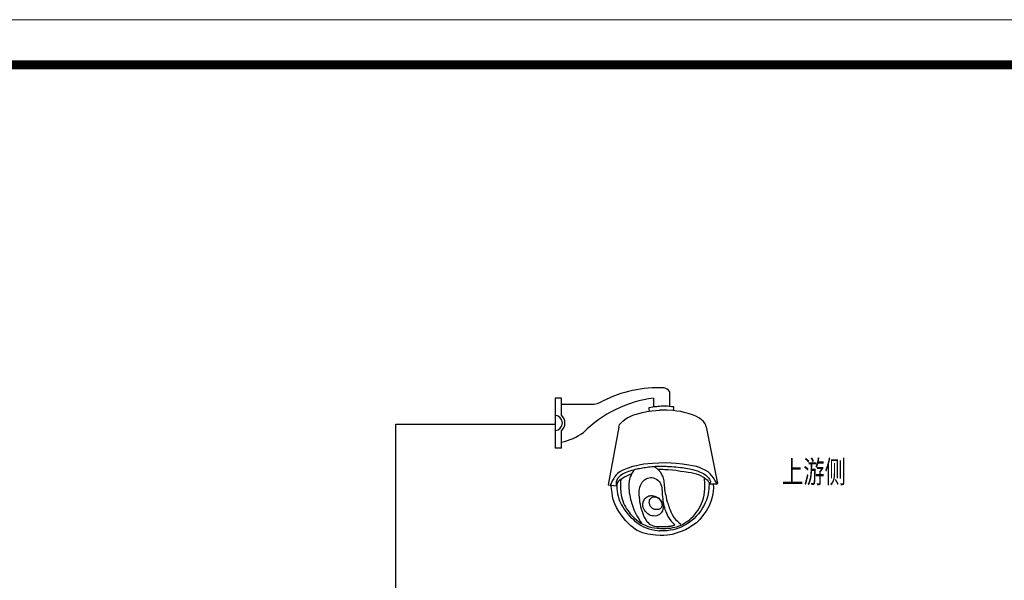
# Model space of a CAD drawing. Header units: millimetres. Extents: x 99955 to 321880, y 78800 to 170196.
# Tile 19 of 26: x 226181 to 237093, y 117666 to 123879. Entities that reach past the tile are written whole.
import ezdxf

# ---------------------------------------------------------------- set-up
doc = ezdxf.new("R2010")
doc.units = ezdxf.units.MM
doc.linetypes.add('CONTINOUS', pattern=[0])
doc.layers.add('DQ', color=3, linetype='Continuous', lineweight=13)
doc.layers.add('付', color=7, linetype='Continuous')
doc.styles.add('宋体', font='txt', dxfattribs={"width": 0.8, "height": 3.5})

# ---------------------------------------------------------------- blocks, each defined once
blk = doc.blocks.new('XTK')
at = {"lineweight": 0}
blk.add_line((26911.62, 39363.99), (27331.62, 39363.99), dxfattribs=at)
at = {"lineweight": 0, "const_width": 1}
blk.add_lwpolyline([(26936.62, 39358.99), (27326.62, 39358.99), (27326.62, 39071.99), (26936.62, 39071.99)], close=True, dxfattribs=at)

msp = doc.modelspace()

# ---------------------------------------------------------------- linework, layer by layer
at = {"color": 0}
for p, q in [((233381.1, 119757.9), (233381.1, 119595.9)), ((232186.4, 119685.7), (232115.6, 119685.7)), ((232115.6, 119685.7), (232115.6, 119131.2)), ((232186.4, 119493.1), (232186.4, 119685.7)), ((232188, 119616.4), (232515, 119616.4)), ((233205.6, 119684.7), (233205.6, 119589.4)), ((232186.4, 119131.2), (232186.4, 119325.2)), ((232186.4, 119131.2), (232115.6, 119131.2))]:
    msp.add_line(p, q, dxfattribs=at)
for p, q in [((233236.6, 119593.3), (233254.5, 119594.9)), ((233254.5, 119594.9), (233272.4, 119596.5)), ((233272.4, 119596.5), (233288.7, 119598.2)), ((233288.7, 119598.2), (233303.9, 119598.2)), ((233303.9, 119598.2), (233334.3, 119598.9)), ((233334.3, 119598.9), (233358.9, 119598.9)), ((233358.9, 119598.9), (233379.3, 119596.2)), ((233379.3, 119596.2), (233402.5, 119593.4)), ((232939.3, 119478.7), (232975.9, 119494.4)), ((232975.9, 119494.4), (233002.9, 119504.9)), ((233002.9, 119504.9), (233041, 119516)), ((233041, 119516), (233081.7, 119525.9)), ((233081.7, 119525.9), (233130.9, 119536.4)), ((233130.9, 119536.4), (233186.8, 119543.6)), ((233155.6, 119581.3), (233176.4, 119585.7)), ((233157, 119563.5), (233155.6, 119581.3)), ((233158.8, 119540), (233157, 119563.5)), ((233157, 119563.5), (233157, 119563.5)), ((233176.4, 119585.7), (233196.4, 119588.4)), ((233186.8, 119543.6), (233232.1, 119548.2)), ((233196.4, 119588.4), (233216.5, 119590.6)), ((233216.5, 119590.6), (233236.6, 119593.3)), ((233232.1, 119548.2), (233272.4, 119551)), ((233313.5, 119551.6), (233272.4, 119551)), ((233351.9, 119551), (233313.5, 119551.6)), ((233419.1, 119546.5), (233351.9, 119551)), ((233402.5, 119593.4), (233427.1, 119590.7)), ((233463.3, 119540.5), (233419.1, 119546.5)), ((233427.1, 119590.7), (233427.1, 119545)), ((233509.4, 119535.1), (233463.3, 119540.5)), ((233546.2, 119527.1), (233509.4, 119535.1)), ((233590.4, 119514.2), (233546.2, 119527.1)), ((233646.4, 119496.5), (233590.4, 119514.2)), ((233682.4, 119480.3), (233646.4, 119496.5)), ((232818.8, 119362.5), (232822.9, 119377.5)), ((232822.9, 119377.5), (232829.1, 119391.1)), ((232829.1, 119391.1), (232849.5, 119416.6)), ((232849.5, 119416.6), (232864.6, 119431.2)), ((232864.6, 119431.2), (232887.6, 119447.9)), ((232887.6, 119447.9), (232913.2, 119465.2)), ((232913.2, 119465.2), (232939.3, 119478.7)), ((233708.4, 119465.6), (233682.4, 119480.3)), ((233732, 119449.7), (233708.4, 119465.6)), ((233760.2, 119424.4), (233732, 119449.7)), ((233776.7, 119400.8), (233760.2, 119424.4)), ((233784.9, 119383.6), (233776.7, 119400.8)), ((233789.8, 119367.1), (233784.9, 119383.6)), ((232818.8, 119362.5), (232701.3, 118724.9)), ((233789.8, 119367.1), (233915.6, 118737)), ((233059.8, 118945.4), (233015.2, 118935.7)), ((233098.7, 118951.3), (233059.8, 118945.4)), ((233143.3, 118955.1), (233098.7, 118951.3)), ((233193.7, 118960.9), (233143.3, 118955.1)), ((233263.6, 118964.8), (233193.7, 118960.9)), ((233335.4, 118966.8), (233263.6, 118964.8)), ((233399.4, 118964.8), (233335.4, 118966.8)), ((233455.7, 118960.9), (233399.4, 118964.8)), ((233525.6, 118953.2), (233455.7, 118960.9)), ((233596.7, 118941.8), (233525.6, 118953.2)), ((233636.2, 118935), (233596.7, 118941.8)), ((232792.7, 118836.4), (232777, 118816)), ((232806.7, 118850.4), (232792.7, 118836.4)), ((232831.1, 118867.3), (232806.7, 118850.4)), ((232859.1, 118882.4), (232831.1, 118867.3)), ((232862.6, 118840.5), (232837.2, 118825)), ((232885.2, 118895), (232859.1, 118882.4)), ((232876.7, 118848.4), (232862.6, 118840.5)), ((232890.7, 118855.9), (232876.7, 118848.4)), ((232924, 118910.5), (232885.2, 118895)), ((232907.8, 118863.4), (232890.7, 118855.9)), ((232926.3, 118871.2), (232907.8, 118863.4)), ((232910.5, 118824.5), (232939.6, 118837.2)), ((232972.5, 118926), (232924, 118910.5)), ((232943, 118876.5), (232926.3, 118871.2)), ((232939.6, 118837.2), (232950, 118842.2)), ((232962.8, 118881.7), (232943, 118876.5)), ((232955.5, 118832.8), (232949.5, 118818.6)), ((232950, 118842.2), (232961.5, 118847.4)), ((232961.1, 118844.5), (232955.5, 118832.8)), ((232966.6, 118855.5), (232961.1, 118844.5)), ((232981.7, 118887.3), (232962.8, 118881.7)), ((232975, 118869), (232966.6, 118855.5)), ((233015.2, 118935.7), (232972.5, 118926)), ((232982.6, 118879.5), (232975, 118869)), ((233002, 118892.5), (232981.7, 118887.3)), ((232990.5, 118887.7), (232982.6, 118879.5)), ((233018.4, 118896.3), (233002, 118892.5)), ((233033, 118899.8), (233018.4, 118896.3)), ((233048.1, 118902.3), (233033, 118899.8)), ((233066.3, 118905.8), (233048.1, 118902.3)), ((233081.8, 118908.5), (233066.3, 118905.8)), ((233099.2, 118911.6), (233081.8, 118908.5)), ((233114.7, 118913.8), (233099.2, 118911.6)), ((233133.4, 118916.1), (233114.7, 118913.8)), ((233149.8, 118918.3), (233133.4, 118916.1)), ((233165.8, 118920), (233149.8, 118918.3)), ((233187.1, 118922.3), (233165.8, 118920)), ((233206.7, 118924), (233187.1, 118922.3)), ((233224, 118925.8), (233206.7, 118924)), ((233213.4, 118924.4), (233218.1, 118922.1)), ((233218.1, 118922.1), (233223.4, 118919)), ((233223.4, 118919), (233228.8, 118915.8)), ((233241.3, 118926.7), (233224, 118925.8)), ((233228.8, 118915.8), (233234.2, 118911.6)), ((233234.2, 118911.6), (233239.4, 118907.8)), ((233239.4, 118907.8), (233245.2, 118902.4)), ((233261.3, 118928), (233241.3, 118926.7)), ((233245.2, 118902.4), (233251.1, 118896.8)), ((233251.1, 118896.8), (233256.9, 118890.9)), ((233265.3, 118893.1), (233256.5, 118893.3)), ((233256.9, 118890.9), (233262.9, 118884.9)), ((233272.4, 118928.4), (233261.3, 118928)), ((233262.9, 118884.9), (233268.4, 118878.9)), ((233278.4, 118893), (233265.3, 118893.1)), ((233268.4, 118878.9), (233273.5, 118872.4)), ((233272.4, 118928.4), (233283.6, 118929.4)), ((233273.5, 118872.4), (233277.9, 118867.3)), ((233277.9, 118867.3), (233282, 118861.3)), ((233294.2, 118893), (233278.4, 118893)), ((233282, 118861.3), (233287.7, 118851.6)), ((233283.6, 118929.4), (233302.7, 118930)), ((233287.7, 118851.6), (233293.6, 118841.6)), ((233293.6, 118841.6), (233298.7, 118832.1)), ((233309.7, 118892.4), (233294.2, 118893)), ((233298.7, 118832.1), (233302.4, 118823.1)), ((233302.7, 118930), (233321.6, 118929.8)), ((233330.3, 118891.9), (233309.7, 118892.4)), ((233321.6, 118929.8), (233343.5, 118929.8)), ((233367.7, 118890), (233330.3, 118891.9)), ((233343.5, 118929.8), (233359.5, 118928.7)), ((233359.5, 118928.7), (233372.7, 118928.9)), ((233414.9, 118886), (233367.7, 118890)), ((233372.7, 118928.9), (233388.4, 118928)), ((233388.4, 118928), (233409.8, 118926.2)), ((233409.8, 118926.2), (233429, 118925.3)), ((233453.5, 118882.1), (233414.9, 118886)), ((233429, 118925.3), (233451.4, 118923.1)), ((233451.4, 118923.1), (233477.8, 118920.3)), ((233503.4, 118873.6), (233453.5, 118882.1)), ((233477.8, 118920.3), (233502.3, 118917.4)), ((233502.3, 118917.4), (233525, 118915.7)), ((233544.7, 118867.4), (233503.4, 118873.6)), ((233525, 118915.7), (233544.9, 118912.9)), ((233589, 118860.7), (233544.7, 118867.4)), ((233544.9, 118912.9), (233564.2, 118909.5)), ((233564.2, 118909.5), (233584.7, 118906.1)), ((233584.7, 118906.1), (233609, 118901.5)), ((233620.8, 118856), (233589, 118860.7)), ((233609, 118901.5), (233637.2, 118895.7)), ((233653.1, 118849.2), (233620.8, 118856)), ((233679.6, 118926.3), (233636.2, 118935)), ((233637.2, 118895.7), (233663.9, 118887.7)), ((233680.2, 118842.4), (233653.1, 118849.2)), ((233663.9, 118887.7), (233692.1, 118879.8)), ((233715.3, 118914.8), (233679.6, 118926.3)), ((233706.3, 118834.1), (233680.2, 118842.4)), ((233692.1, 118879.8), (233723.2, 118866)), ((233730.8, 118823.7), (233706.3, 118834.1)), ((233745.2, 118900.3), (233715.3, 118914.8)), ((233723.2, 118866), (233758, 118848.7)), ((233779, 118885.9), (233745.2, 118900.3)), ((233758, 118848.7), (233786.2, 118829.9)), ((233809, 118866.8), (233779, 118885.9)), ((233832.1, 118846.9), (233809, 118866.8)), ((233852.6, 118824.4), (233832.1, 118846.9)), ((232701.3, 118724.9), (232723.8, 118720)), ((232734.5, 118740.4), (232723.8, 118720)), ((232747.9, 118766.6), (232734.5, 118740.4)), ((232764.2, 118794.5), (232747.9, 118766.6)), ((232777, 118816), (232764.2, 118794.5)), ((232789.9, 118741.6), (232789.8, 118728.6)), ((232789.8, 118728.6), (232790.3, 118721.1)), ((232792.3, 118758.1), (232789.9, 118741.6)), ((232790.3, 118721.1), (232792.1, 118718.6)), ((232797.8, 118777), (232792.3, 118758.1)), ((232799.3, 118729.5), (232797.2, 118721.1)), ((232797.2, 118721.1), (232797.9, 118713.2)), ((232807.3, 118794.3), (232797.8, 118777)), ((232801.7, 118739.6), (232799.3, 118729.5)), ((232806, 118749.3), (232801.7, 118739.6)), ((232814, 118759.5), (232806, 118749.3)), ((232823, 118812.4), (232807.3, 118794.3)), ((232824.2, 118770.5), (232814, 118759.5)), ((232837.2, 118825), (232823, 118812.4)), ((232834.6, 118781.7), (232824.2, 118770.5)), ((232845.9, 118788.6), (232834.6, 118781.7)), ((232840.8, 118766), (232839.3, 118747.7)), ((232839.3, 118747.7), (232839.3, 118720.7)), ((232845.9, 118788.6), (232840.8, 118766)), ((232845.9, 118788.6), (232864.4, 118800)), ((232864.4, 118800), (232884.5, 118811.8)), ((232884.5, 118811.8), (232910.5, 118824.5)), ((232930.7, 118725.5), (232930, 118709.9)), ((232931.7, 118740), (232930.7, 118725.5)), ((232933.7, 118756.5), (232931.7, 118740)), ((232935.6, 118770.2), (232933.7, 118756.5)), ((232939, 118786.3), (232935.6, 118770.2)), ((232943.8, 118802.1), (232939, 118786.3)), ((232949.5, 118818.6), (232943.8, 118802.1)), ((233062, 118718.5), (233070.4, 118737.8)), ((233070.4, 118737.8), (233080.3, 118754.5)), ((233080.3, 118754.5), (233092.9, 118769.7)), ((233092.9, 118769.7), (233105.9, 118779.7)), ((233105.9, 118779.7), (233124.3, 118790.6)), ((233124.3, 118790.6), (233140.1, 118798.1)), ((233140.1, 118798.1), (233155.3, 118801.6)), ((233155.3, 118801.6), (233170.5, 118803.9)), ((233170.5, 118803.9), (233186.9, 118803.6)), ((233186.9, 118803.6), (233203.1, 118800.6)), ((233203.1, 118800.6), (233220.5, 118794.8)), ((233220.5, 118794.8), (233236.6, 118787.1)), ((233236.6, 118787.1), (233251.5, 118775.8)), ((233251.5, 118775.8), (233263.4, 118764.8)), ((233263.4, 118764.8), (233270.2, 118757.4)), ((233270.2, 118757.4), (233278, 118747.7)), ((233278, 118747.7), (233282.6, 118739.5)), ((233282.6, 118739.5), (233287.6, 118729.3)), ((233287.6, 118729.3), (233291.4, 118719.1)), ((233302.4, 118823.1), (233307, 118812)), ((233307, 118812), (233311.3, 118798.4)), ((233311.3, 118798.4), (233315.2, 118784.6)), ((233315.2, 118784.6), (233318.2, 118768.6)), ((233318.2, 118768.6), (233319.2, 118749.6)), ((233319.2, 118749.6), (233321.3, 118733.4)), ((233321.3, 118733.4), (233323.4, 118716.4)), ((233753.7, 118810.7), (233730.8, 118823.7)), ((233769.4, 118801.2), (233753.7, 118810.7)), ((233770.8, 118786.6), (233769.4, 118801.2)), ((233769.4, 118801.2), (233782.5, 118792)), ((233774.6, 118747.6), (233770.8, 118786.6)), ((233773.9, 118707.9), (233774.6, 118747.6)), ((233782.5, 118792), (233790.3, 118785.8)), ((233786.2, 118829.9), (233807.3, 118810.5)), ((233790.3, 118785.8), (233799.7, 118777.7)), ((233799.7, 118777.7), (233809.7, 118766.4)), ((233807.3, 118810.5), (233817.4, 118798.6)), ((233809.7, 118766.4), (233815.6, 118757.9)), ((233815.6, 118757.9), (233820.4, 118750.2)), ((233817.4, 118798.6), (233824.9, 118787.9)), ((233821.7, 118730), (233819.7, 118702)), ((233820.4, 118750.2), (233821.2, 118744.6)), ((233821.2, 118744.6), (233821.7, 118737.5)), ((233821.7, 118737.5), (233821.7, 118730)), ((233826.9, 118737), (233821.7, 118730)), ((233910.7, 118732.4), (233821.7, 118730)), ((233824.9, 118787.9), (233830.3, 118780)), ((233829.1, 118741.1), (233826.9, 118737)), ((233832, 118747.1), (233829.1, 118741.1)), ((233830.3, 118780), (233837.1, 118765.1)), ((233834.9, 118755.7), (233832, 118747.1)), ((233836.7, 118762.2), (233834.9, 118755.7)), ((233837.1, 118765.1), (233836.7, 118762.2)), ((233869.2, 118802.4), (233852.6, 118824.4)), ((233866.2, 118731.2), (233868.5, 118690.9)), ((233884.3, 118777.6), (233869.2, 118802.4)), ((233897.2, 118756.2), (233884.3, 118777.6)), ((233910.7, 118732.4), (233897.2, 118756.2)), ((233915.6, 118737), (233910.7, 118732.4)), ((232723.8, 118720), (232797.9, 118713.2)), ((232735.7, 118709.9), (232735.7, 118720.1)), ((232739.8, 118679.3), (232735.7, 118709.9)), ((232745.9, 118636.5), (232739.8, 118679.3)), ((232751, 118598.8), (232745.9, 118636.5)), ((232792.1, 118718.6), (232797.9, 118713.2)), ((232797.9, 118713.2), (232798.7, 118684.1)), ((232798.7, 118684.1), (232802, 118652.8)), ((232802, 118652.8), (232806.2, 118625.6)), ((232806.2, 118625.6), (232812.8, 118599.2)), ((232839.3, 118720.7), (232839.3, 118691.5)), ((232839.3, 118691.5), (232840.6, 118673.3)), ((232840.6, 118673.3), (232841, 118654.8)), ((232841, 118654.8), (232843.1, 118634.7)), ((232843.1, 118634.7), (232846.3, 118611.4)), ((232930, 118709.9), (232930.2, 118694.2)), ((232930.2, 118694.2), (232931.9, 118679)), ((232931.9, 118679), (232933.6, 118661.5)), ((232933.6, 118661.5), (232936.9, 118634.6)), ((232936.9, 118634.6), (232941.4, 118609.4)), ((233045.3, 118637.6), (233046.4, 118657.4)), ((233047.7, 118611.4), (233045.3, 118637.6)), ((233046.4, 118657.4), (233049.5, 118677.3)), ((233049.5, 118677.3), (233054.7, 118697.1)), ((233054.7, 118697.1), (233062, 118718.5)), ((233291.4, 118719.1), (233294.8, 118708.8)), ((233294.8, 118708.8), (233296.8, 118699.2)), ((233296.8, 118699.2), (233298, 118688.4)), ((233298, 118688.4), (233298.4, 118668.4)), ((233298.4, 118668.4), (233299, 118648.7)), ((233299, 118648.7), (233299.8, 118632.4)), ((233299.8, 118632.4), (233300.6, 118616.4)), ((233300.6, 118616.4), (233303.1, 118592.5)), ((233323.4, 118716.4), (233325.9, 118692.9)), ((233325.9, 118692.9), (233328.3, 118674.3)), ((233328.3, 118674.3), (233331.7, 118649.9)), ((233331.7, 118649.9), (233335.9, 118628.1)), ((233335.9, 118628.1), (233340.5, 118607.8)), ((233764.9, 118610.3), (233769.1, 118644.9)), ((233769.1, 118644.9), (233772.2, 118679.5)), ((233772.2, 118679.5), (233773.9, 118707.9)), ((233809.9, 118624.6), (233802.6, 118591.9)), ((233815.9, 118651), (233809.9, 118624.6)), ((233818.9, 118679.2), (233815.9, 118651)), ((233819.7, 118702), (233818.9, 118679.2)), ((233861.1, 118624.5), (233853.7, 118589.2)), ((233865.2, 118654), (233861.1, 118624.5)), ((233868.5, 118690.9), (233865.2, 118654)), ((232758.1, 118562.2), (232751, 118598.8)), ((232776.5, 118514.3), (232758.1, 118562.2)), ((232793.8, 118473.1), (232776.5, 118514.3)), ((232812.8, 118599.2), (232821, 118570.3)), ((232821, 118570.3), (232829.3, 118545.6)), ((232829.3, 118545.6), (232839.2, 118523.3)), ((232839.2, 118523.3), (232849.9, 118501.1)), ((232846.3, 118611.4), (232850.6, 118590.3)), ((232850.6, 118590.3), (232856.2, 118566.6)), ((232856.2, 118566.6), (232863.7, 118545.8)), ((232863.7, 118545.8), (232872.4, 118522.6)), ((232872.4, 118522.6), (232883.5, 118499.8)), ((232941.4, 118609.4), (232945.8, 118586.1)), ((232945.8, 118586.1), (232950.7, 118562.7)), ((232950.7, 118562.7), (232956.2, 118543.1)), ((232956.2, 118543.1), (232960.7, 118525.3)), ((232960.7, 118525.3), (232967.2, 118504.5)), ((232967.2, 118504.5), (232974.2, 118483.5)), ((233054.1, 118557.2), (233047.7, 118611.4)), ((233053.7, 118533), (233054.1, 118557.2)), ((233058.9, 118508.3), (233053.7, 118533)), ((233064.8, 118481.8), (233058.9, 118508.3)), ((233087.3, 118514.7), (233088.5, 118525.3)), ((233087.3, 118504), (233087.3, 118514.7)), ((233087.3, 118492.4), (233087.3, 118504)), ((233088.5, 118525.3), (233091.5, 118536.6)), ((233091.5, 118536.6), (233096.2, 118548.4)), ((233096.2, 118548.4), (233100.3, 118559.1)), ((233100.3, 118559.1), (233106.8, 118567.9)), ((233106.8, 118567.9), (233114, 118577.4)), ((233114, 118577.4), (233124, 118585.1)), ((233124, 118585.1), (233134.1, 118591)), ((233134.1, 118591), (233142.4, 118596.3)), ((233142.4, 118596.3), (233152.4, 118600.5)), ((233152.4, 118600.5), (233166.6, 118603.4)), ((233158.5, 118527.2), (233159, 118541.6)), ((233160, 118515.7), (233158.5, 118527.2)), ((233159, 118541.6), (233161.7, 118553.1)), ((233163, 118504.4), (233160, 118515.7)), ((233161.7, 118553.1), (233166.6, 118563.4)), ((233165.5, 118497.6), (233163, 118504.4)), ((233166.6, 118603.4), (233177.9, 118604.6)), ((233166.6, 118563.4), (233170, 118569)), ((233170, 118569), (233176, 118575.1)), ((233176, 118575.1), (233181.2, 118580.3)), ((233177.9, 118604.6), (233189.1, 118604.6)), ((233181.2, 118580.3), (233186.8, 118584.2)), ((233186.8, 118584.2), (233192.6, 118587.9)), ((233189.1, 118604.6), (233204, 118602.8)), ((233192.6, 118587.9), (233198.2, 118590.7)), ((233198.2, 118590.7), (233204.5, 118592)), ((233204, 118602.8), (233218.2, 118599.9)), ((233204.5, 118592), (233213.4, 118592.6)), ((233213.4, 118592.6), (233219.8, 118592.2)), ((233218.2, 118599.9), (233230.6, 118595.1)), ((233219.8, 118592.2), (233227.6, 118590.9)), ((233227.6, 118590.9), (233234.1, 118589.4)), ((233230.6, 118595.1), (233243, 118589.2)), ((233234.1, 118589.4), (233240.3, 118586.6)), ((233240.3, 118586.6), (233245.5, 118583.8)), ((233243, 118589.2), (233254.3, 118582.7)), ((233245.5, 118583.8), (233250.3, 118580.7)), ((233250.3, 118580.7), (233255.9, 118577.3)), ((233254.3, 118582.7), (233264.3, 118575)), ((233255.9, 118577.3), (233260.8, 118573)), ((233260.8, 118573), (233266.2, 118568.7)), ((233264.3, 118575), (233272, 118566.8)), ((233266.2, 118568.7), (233270.3, 118563.9)), ((233270.3, 118563.9), (233274.4, 118559.4)), ((233272, 118566.8), (233279.7, 118558.5)), ((233274.4, 118559.4), (233277.7, 118554.9)), ((233277.7, 118554.9), (233280.9, 118550.6)), ((233279.7, 118558.5), (233287.4, 118547.2)), ((233280.9, 118550.6), (233283.7, 118546.2)), ((233283.7, 118546.2), (233286.5, 118541.5)), ((233286.5, 118541.5), (233288.4, 118536.8)), ((233287.4, 118547.2), (233294.5, 118536.6)), ((233288.3, 118537.3), (233290.8, 118532.2)), ((233290.8, 118532.2), (233293.2, 118527)), ((233293.2, 118527), (233295.5, 118520.6)), ((233294.5, 118536.6), (233300.5, 118525.9)), ((233295.5, 118520.6), (233296.9, 118514.3)), ((233296.9, 118514.3), (233298.7, 118508)), ((233298.7, 118508), (233299, 118500.8)), ((233300.5, 118525.9), (233305.2, 118514.1)), ((233303.1, 118592.5), (233306.6, 118568.8)), ((233305.2, 118514.1), (233309.9, 118499.9)), ((233306.6, 118568.8), (233308.4, 118545.1)), ((233308.4, 118545.1), (233310.9, 118529.6)), ((233310.9, 118529.6), (233315.3, 118510.2)), ((233315.3, 118510.2), (233320.2, 118492.4)), ((233340.5, 118607.8), (233344.3, 118586.3)), ((233344.3, 118586.3), (233349.8, 118561.1)), ((233349.8, 118561.1), (233357.1, 118537.5)), ((233357.1, 118537.5), (233362.3, 118520.2)), ((233362.3, 118520.2), (233367.7, 118504.2)), ((233367.7, 118504.2), (233373.3, 118488.1)), ((233725.6, 118491.9), (233736.2, 118516.5)), ((233736.2, 118516.5), (233746.4, 118543.6)), ((233746.4, 118543.6), (233757.6, 118578.1)), ((233757.6, 118578.1), (233764.9, 118610.3)), ((233779.1, 118525.8), (233765.9, 118498.8)), ((233790.6, 118555.3), (233779.1, 118525.8)), ((233802.6, 118591.9), (233790.6, 118555.3)), ((233838.7, 118540.8), (233821.9, 118492.6)), ((233853.7, 118589.2), (233838.7, 118540.8)), ((232821.6, 118426.9), (232793.8, 118473.1)), ((232858.6, 118375.1), (232821.6, 118426.9)), ((232849.9, 118501.1), (232863.1, 118478.8)), ((232863.1, 118478.8), (232878.8, 118453.3)), ((232878.8, 118453.3), (232894.4, 118431)), ((232883.5, 118499.8), (232894.6, 118478.5)), ((232894.4, 118431), (232913.4, 118408.8)), ((232894.6, 118478.5), (232907.4, 118458.6)), ((232907.4, 118458.6), (232920.8, 118439.5)), ((232913.4, 118408.8), (232932.4, 118387.3)), ((232920.8, 118439.5), (232934.2, 118421.7)), ((232934.2, 118421.7), (232947.5, 118404.5)), ((232947.5, 118404.5), (232961.6, 118388.6)), ((232974.2, 118483.5), (232981.6, 118462.1)), ((232981.6, 118462.1), (232990.5, 118440.6)), ((232990.5, 118440.6), (233001.7, 118419.2)), ((233001.7, 118419.2), (233011.5, 118396.3)), ((233011.5, 118396.3), (233026.2, 118370.9)), ((233071.7, 118453.6), (233064.8, 118481.8)), ((233081.1, 118425.4), (233071.7, 118453.6)), ((233088.8, 118403.2), (233081.1, 118425.4)), ((233092, 118472.7), (233087.3, 118492.4)), ((233099, 118378.5), (233088.8, 118403.2)), ((233097.4, 118457.3), (233092, 118472.7)), ((233106.3, 118442.5), (233097.4, 118457.3)), ((233115.7, 118427.1), (233106.3, 118442.5)), ((233125.8, 118415.9), (233115.7, 118427.1)), ((233140.6, 118402.9), (233125.8, 118415.9)), ((233155.4, 118393.4), (233140.6, 118402.9)), ((233169.2, 118491.2), (233165.5, 118497.6)), ((233173.1, 118484.4), (233169.2, 118491.2)), ((233177, 118478.9), (233173.1, 118484.4)), ((233182.7, 118472.9), (233177, 118478.9)), ((233188.5, 118467.3), (233182.7, 118472.9)), ((233194.9, 118462.3), (233188.5, 118467.3)), ((233200, 118458.9), (233194.9, 118462.3)), ((233206, 118455.8), (233200, 118458.9)), ((233213.3, 118453.4), (233206, 118455.8)), ((233219.5, 118451.3), (233213.3, 118453.4)), ((233227.4, 118450.1), (233219.5, 118451.3)), ((233237, 118449.3), (233227.4, 118450.1)), ((233244.7, 118449), (233237, 118449.3)), ((233253.7, 118449.8), (233244.7, 118449)), ((233261, 118451.2), (233253.7, 118449.8)), ((233270.9, 118395.2), (233256.6, 118387.5)), ((233267.3, 118453), (233261, 118451.2)), ((233272.1, 118455.1), (233267.3, 118453)), ((233280.9, 118405.2), (233270.9, 118395.2)), ((233277.9, 118458.5), (233272.1, 118455.1)), ((233283.7, 118463), (233277.9, 118458.5)), ((233289.8, 118414.7), (233280.9, 118405.2)), ((233290, 118469.3), (233283.7, 118463)), ((233296.9, 118425.4), (233289.8, 118414.7)), ((233294.5, 118477.8), (233290, 118469.3)), ((233298, 118486.6), (233294.5, 118477.8)), ((233303.4, 118437.2), (233296.9, 118425.4)), ((233299, 118493.8), (233298, 118486.6)), ((233299, 118500.8), (233299, 118493.8)), ((233308.2, 118452), (233303.4, 118437.2)), ((233311.1, 118467.4), (233308.2, 118452)), ((233309.9, 118499.9), (233311.7, 118485.7)), ((233311.7, 118485.7), (233311.1, 118467.4)), ((233320.2, 118492.4), (233325.1, 118472)), ((233325.1, 118472), (233331.3, 118450.7)), ((233331.3, 118450.7), (233340.7, 118427.1)), ((233340.7, 118427.1), (233348.6, 118408.4)), ((233348.6, 118408.4), (233355.3, 118390.5)), ((233373.3, 118488.1), (233379.9, 118468.4)), ((233379.9, 118468.4), (233390.1, 118445.5)), ((233390.1, 118445.5), (233398.7, 118423.4)), ((233398.7, 118423.4), (233412.2, 118394.2)), ((233412.2, 118394.2), (233430.5, 118362.3)), ((233644.4, 118374.5), (233661.4, 118395.4)), ((233661.4, 118395.4), (233678.9, 118417.3)), ((233678.9, 118417.3), (233695.9, 118441.4)), ((233703.3, 118402.6), (233679.3, 118375.1)), ((233695.9, 118441.4), (233712, 118466.3)), ((233728, 118435), (233703.3, 118402.6)), ((233712, 118466.3), (233725.6, 118491.9)), ((233747.9, 118467.5), (233728, 118435)), ((233765.9, 118498.8), (233747.9, 118467.5)), ((233788.3, 118431.7), (233748.4, 118379.3)), ((233821.9, 118492.6), (233788.3, 118431.7)), ((232893.7, 118327), (232858.6, 118375.1)), ((232953, 118269.7), (232893.7, 118327)), ((232932.4, 118387.3), (232950.8, 118366.9)), ((232950.8, 118366.9), (232974, 118345.7)), ((232961.6, 118388.6), (232979.4, 118369.5)), ((232974, 118345.7), (232995.3, 118326.3)), ((232979.4, 118369.5), (232997.2, 118352.3)), ((232995.3, 118326.3), (233018.4, 118306.9)), ((232997.2, 118352.3), (233015.8, 118335.5)), ((233015.8, 118335.5), (233034.9, 118320.9)), ((233018.4, 118306.9), (233045.2, 118288.4)), ((233026.2, 118370.9), (233042.9, 118345.8)), ((233034.9, 118320.9), (233054, 118308)), ((233042.9, 118345.8), (233058, 118323.2)), ((233045.2, 118288.4), (233068.3, 118273.6)), ((233054, 118308), (233073.6, 118295.7)), ((233058, 118323.2), (233074.2, 118305.2)), ((233073.6, 118295.7), (233092.2, 118285)), ((233092.2, 118285), (233111.2, 118275.5)), ((233111.8, 118352.9), (233099, 118378.5)), ((233131.3, 118321.5), (233111.8, 118352.9)), ((233143.6, 118308), (233131.3, 118321.5)), ((233152.4, 118297.8), (233143.6, 118308)), ((233164.6, 118286.2), (233152.4, 118297.8)), ((233170.2, 118385.7), (233155.4, 118393.4)), ((233179.6, 118276.1), (233164.6, 118286.2)), ((233188, 118381.6), (233170.2, 118385.7)), ((233205.1, 118379.2), (233188, 118381.6)), ((233223.5, 118378.6), (233205.1, 118379.2)), ((233241.3, 118381.6), (233223.5, 118378.6)), ((233256.6, 118387.5), (233241.3, 118381.6)), ((233355.3, 118390.5), (233364.2, 118373.2)), ((233364.2, 118373.2), (233373.7, 118357)), ((233373.7, 118357), (233385.5, 118341.3)), ((233385.5, 118341.3), (233399.5, 118321.7)), ((233399.5, 118321.7), (233416.2, 118305.5)), ((233416.2, 118305.5), (233431.3, 118291)), ((233430.5, 118362.3), (233447.4, 118340.6)), ((233431.3, 118291), (233442.5, 118282.6)), ((233447.4, 118340.6), (233469.6, 118320.9)), ((233469.6, 118320.9), (233488.4, 118303)), ((233488.4, 118303), (233506.4, 118287.9)), ((233510.5, 118277.9), (233531.9, 118289.7)), ((233531.9, 118289.7), (233552.4, 118301.9)), ((233571.1, 118289), (233543.1, 118272.3)), ((233552.4, 118301.9), (233572.4, 118315.9)), ((233600.2, 118306.8), (233571.1, 118289)), ((233572.4, 118315.9), (233588.1, 118326.8)), ((233588.1, 118326.8), (233606.4, 118340.7)), ((233628.8, 118328.2), (233600.2, 118306.8)), ((233606.4, 118340.7), (233623, 118354.6)), ((233623, 118354.6), (233644.4, 118374.5)), ((233651.4, 118348.4), (233628.8, 118328.2)), ((233681.3, 118303.8), (233641.4, 118276.5)), ((233679.3, 118375.1), (233651.4, 118348.4)), ((233717, 118341.5), (233681.3, 118303.8)), ((233748.4, 118379.3), (233717, 118341.5)), ((233017.7, 118221.6), (232953, 118269.7)), ((233082.5, 118193.9), (233017.7, 118221.6)), ((233068.3, 118273.6), (233093.3, 118259.7)), ((233141.7, 118177.3), (233082.5, 118193.9)), ((233093.3, 118259.7), (233123.9, 118246.8)), ((233111.2, 118275.5), (233134.3, 118266)), ((233123.9, 118246.8), (233154.4, 118237.5)), ((233134.3, 118266), (233157.8, 118258.1)), ((233227.8, 118164.8), (233141.7, 118177.3)), ((233154.4, 118237.5), (233187.7, 118229.2)), ((233157.8, 118258.1), (233184.8, 118252.5)), ((233198.6, 118268.6), (233179.6, 118276.1)), ((233184.8, 118252.5), (233216.8, 118248)), ((233187.7, 118229.2), (233220.1, 118222.7)), ((233218.3, 118263.8), (233198.6, 118268.6)), ((233216.8, 118248), (233244.8, 118244.1)), ((233238, 118260.4), (233218.3, 118263.8)), ((233220.1, 118222.7), (233249.7, 118217.2)), ((233258.4, 118258.4), (233238, 118260.4)), ((233244.8, 118244.1), (233264.5, 118242.4)), ((233249.7, 118217.2), (233262.8, 118216.1)), ((233275.4, 118257), (233258.4, 118258.4)), ((233262.8, 118216.1), (233272.4, 118215.7)), ((233264.5, 118242.4), (233284.7, 118241.9)), ((233282.7, 118214.7), (233272.4, 118215.7)), ((233293.1, 118257), (233275.4, 118257)), ((233304.4, 118213.7), (233282.7, 118214.7)), ((233284.7, 118241.9), (233310.9, 118241.1)), ((233313.5, 118257), (233293.1, 118257)), ((233321.9, 118214.1), (233304.4, 118213.7)), ((233310.9, 118241.1), (233337.6, 118241.1)), ((233333.8, 118257.7), (233313.5, 118257)), ((233354.6, 118215.9), (233321.9, 118214.1)), ((233354.5, 118260.3), (233333.8, 118257.7)), ((233337.6, 118241.1), (233361.3, 118242.6)), ((233366.3, 118261.2), (233354.5, 118260.3)), ((233388.5, 118220.6), (233354.6, 118215.9)), ((233361.3, 118242.6), (233392, 118245.1)), ((233373.1, 118261.9), (233366.3, 118261.2)), ((233381, 118262.7), (233373.1, 118261.9)), ((233389.7, 118263.7), (233381, 118262.7)), ((233421.8, 118227.2), (233388.5, 118220.6)), ((233397.1, 118264.9), (233389.7, 118263.7)), ((233392, 118245.1), (233419.7, 118249.5)), ((233405.6, 118266.5), (233397.1, 118264.9)), ((233412.7, 118267.7), (233405.6, 118266.5)), ((233457.8, 118187.5), (233411.4, 118175.1)), ((233419.7, 118269.8), (233412.7, 118267.7)), ((233426.8, 118272.4), (233419.7, 118269.8)), ((233419.7, 118249.5), (233442, 118254)), ((233447.4, 118234.3), (233421.8, 118227.2)), ((233433, 118274.7), (233426.8, 118272.4)), ((233439.2, 118277.6), (233433, 118274.7)), ((233442.8, 118280.5), (233439.2, 118277.6)), ((233442, 118254), (233464.7, 118259.4)), ((233442.5, 118282.6), (233442.8, 118280.5)), ((233480.1, 118244.4), (233447.4, 118234.3)), ((233512.5, 118206.1), (233457.8, 118187.5)), ((233464.7, 118259.4), (233487.5, 118268.3)), ((233510.4, 118256.3), (233480.1, 118244.4)), ((233487.5, 118268.3), (233510.5, 118277.9)), ((233543.1, 118272.3), (233510.4, 118256.3)), ((233558.9, 118226.7), (233512.5, 118206.1)), ((233602.2, 118251.4), (233558.9, 118226.7)), ((233641.4, 118276.5), (233602.2, 118251.4)), ((233278.3, 118161.7), (233227.8, 118164.8)), ((233319.6, 118162.8), (233278.3, 118161.7)), ((233360.9, 118167.9), (233319.6, 118162.8)), ((233411.4, 118175.1), (233360.9, 118167.9))]:
    msp.add_line(p, q)
for centre, radius, start, end in [((233264.1, 118413.5), 1386.3, 87.58748, 116.7796), ((233306.7, 119713.2), 86.9, 30.99388, 79.52445), ((233373.9, 118357.6), 1337.7, 97.22907, 134.93365), ((232503.6, 119897.8), 281.6, 272.31666, 298.84225), ((232110.6, 119410.6), 83.9, 273.67737, 86.32263), ((232107.6, 119409.2), 115.4, 312.39775, 47.60225), ((232011.6, 119906.4), 732.5, 283.85828, 304.75258)]:
    msp.add_arc(centre, radius, start, end, dxfattribs=at)
at = {"layer": '付', "linetype": 'CONTINOUS'}
for p, q in [((230347.4, 119395.3), (232115.6, 119395.3)), ((230347.4, 113042.6), (230347.4, 119395.3))]:
    msp.add_line(p, q, dxfattribs=at)

# ---------------------------------------------------------------- block references
at = {"xscale": 100, "yscale": 100, "zscale": 100}
msp.add_blockref('XTK', (-2485158, -3812520), dxfattribs=at)

# ---------------------------------------------------------------- texts
at = {"layer": 'DQ', "color": 0, "style": '宋体', "width": 0.7}
msp.add_text('上游侧', height=247.47, dxfattribs=at).set_placement((234628.7, 118744.8))

doc.saveas('drawing.dxf')
